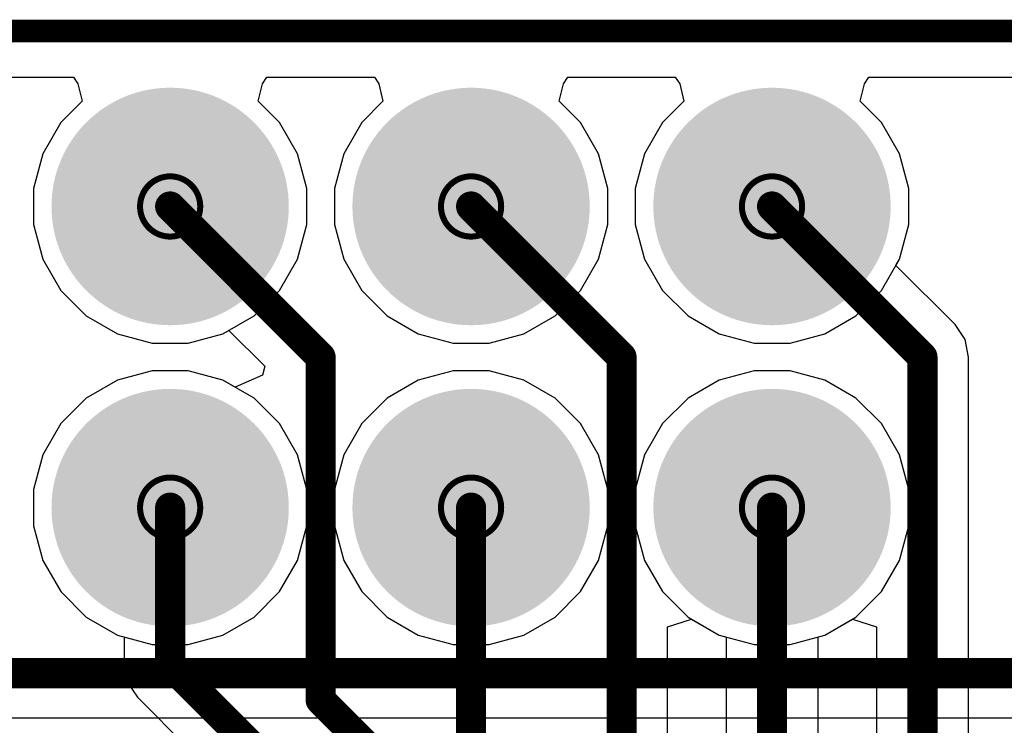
# Model space of a CAD drawing. Header units: inches. Extents: x -0.03 to 9.71, y 0 to 4.44.
# Tile 87 of 118: x 2.47 to 2.79, y 2.32 to 2.55. Entities that reach past the tile are written whole.
import ezdxf

# ---------------------------------------------------------------- set-up
doc = ezdxf.new("R2010")
doc.units = ezdxf.units.IN
doc.header["$MEASUREMENT"] = 0
for name, color, linetype in [('Board Outline', 216, 'Continuous'), ('Bottom Layer', 5, 'Continuous'), ('Bottom Solder', 6, 'Continuous'), ('Drill Drawing', 1, 'Continuous'), ('Layer 1', 16, 'Continuous'), ('Layer 2', 76, 'Continuous'), ('Multi-Layer', 9, 'Continuous'), ('Pad Holes', 156, 'Continuous'), ('Top Layer', 1, 'Continuous'), ('Top Overlay', 2, 'Continuous'), ('Top Solder', 216, 'Continuous')]:
    doc.layers.add(name, color=color, linetype=linetype)

# ---------------------------------------------------------------- blocks, each defined once
blk = doc.blocks.new('SFH11_PBPC_D12_RA_BK_103')
at = {"layer": 'Bottom Layer'}
h = blk.add_hatch(color=5, dxfattribs=at)
edge = h.paths.add_edge_path()
edge.add_arc((-0.55, 0.05), 0.03543, 0, 360)
h = blk.add_hatch(color=5, dxfattribs=at)
edge = h.paths.add_edge_path()
edge.add_arc((-0.45, 0.05), 0.03543, 0, 360)
h = blk.add_hatch(color=5, dxfattribs=at)
edge = h.paths.add_edge_path()
edge.add_arc((-0.35, 0.05), 0.03543, 0, 360)
h = blk.add_hatch(color=5, dxfattribs=at)
edge = h.paths.add_edge_path()
edge.add_arc((-0.55, -0.05), 0.03543, 0, 360)
h = blk.add_hatch(color=5, dxfattribs=at)
edge = h.paths.add_edge_path()
edge.add_arc((-0.45, -0.05), 0.03543, 0, 360)
h = blk.add_hatch(color=5, dxfattribs=at)
edge = h.paths.add_edge_path()
edge.add_arc((-0.35, -0.05), 0.03543, 0, 360)
at = {"layer": 'Bottom Solder'}
h = blk.add_hatch(color=6, dxfattribs=at)
edge = h.paths.add_edge_path()
edge.add_arc((-0.55, 0.05), 0.03943, 0, 360)
h = blk.add_hatch(color=6, dxfattribs=at)
edge = h.paths.add_edge_path()
edge.add_arc((-0.45, 0.05), 0.03943, 0, 360)
h = blk.add_hatch(color=6, dxfattribs=at)
edge = h.paths.add_edge_path()
edge.add_arc((-0.35, 0.05), 0.03943, 0, 360)
h = blk.add_hatch(color=6, dxfattribs=at)
edge = h.paths.add_edge_path()
edge.add_arc((-0.55, -0.05), 0.03943, 0, 360)
h = blk.add_hatch(color=6, dxfattribs=at)
edge = h.paths.add_edge_path()
edge.add_arc((-0.45, -0.05), 0.03943, 0, 360)
h = blk.add_hatch(color=6, dxfattribs=at)
edge = h.paths.add_edge_path()
edge.add_arc((-0.35, -0.05), 0.03943, 0, 360)
at = {"layer": 'Layer 1'}
h = blk.add_hatch(color=16, dxfattribs=at)
edge = h.paths.add_edge_path()
edge.add_arc((-0.55, 0.05), 0.03543, 0, 360)
h = blk.add_hatch(color=16, dxfattribs=at)
edge = h.paths.add_edge_path()
edge.add_arc((-0.45, 0.05), 0.03543, 0, 360)
h = blk.add_hatch(color=16, dxfattribs=at)
edge = h.paths.add_edge_path()
edge.add_arc((-0.35, 0.05), 0.03543, 0, 360)
h = blk.add_hatch(color=16, dxfattribs=at)
edge = h.paths.add_edge_path()
edge.add_arc((-0.55, -0.05), 0.03543, 0, 360)
h = blk.add_hatch(color=16, dxfattribs=at)
edge = h.paths.add_edge_path()
edge.add_arc((-0.45, -0.05), 0.03543, 0, 360)
h = blk.add_hatch(color=16, dxfattribs=at)
edge = h.paths.add_edge_path()
edge.add_arc((-0.35, -0.05), 0.03543, 0, 360)
at = {"layer": 'Layer 2'}
h = blk.add_hatch(color=76, dxfattribs=at)
edge = h.paths.add_edge_path()
edge.add_arc((-0.55, 0.05), 0.03543, 0, 360)
h = blk.add_hatch(color=76, dxfattribs=at)
edge = h.paths.add_edge_path()
edge.add_arc((-0.45, 0.05), 0.03543, 0, 360)
h = blk.add_hatch(color=76, dxfattribs=at)
edge = h.paths.add_edge_path()
edge.add_arc((-0.35, 0.05), 0.03543, 0, 360)
h = blk.add_hatch(color=76, dxfattribs=at)
edge = h.paths.add_edge_path()
edge.add_arc((-0.55, -0.05), 0.03543, 0, 360)
h = blk.add_hatch(color=76, dxfattribs=at)
edge = h.paths.add_edge_path()
edge.add_arc((-0.45, -0.05), 0.03543, 0, 360)
h = blk.add_hatch(color=76, dxfattribs=at)
edge = h.paths.add_edge_path()
edge.add_arc((-0.35, -0.05), 0.03543, 0, 360)
at = {"layer": 'Multi-Layer'}
h = blk.add_hatch(color=9, dxfattribs=at)
edge = h.paths.add_edge_path()
edge.add_arc((-0.55, 0.05), 0.03543, 0, 360)
h = blk.add_hatch(color=9, dxfattribs=at)
edge = h.paths.add_edge_path()
edge.add_arc((-0.45, 0.05), 0.03543, 0, 360)
h = blk.add_hatch(color=9, dxfattribs=at)
edge = h.paths.add_edge_path()
edge.add_arc((-0.35, 0.05), 0.03543, 0, 360)
h = blk.add_hatch(color=9, dxfattribs=at)
edge = h.paths.add_edge_path()
edge.add_arc((-0.55, -0.05), 0.03543, 0, 360)
h = blk.add_hatch(color=9, dxfattribs=at)
edge = h.paths.add_edge_path()
edge.add_arc((-0.45, -0.05), 0.03543, 0, 360)
h = blk.add_hatch(color=9, dxfattribs=at)
edge = h.paths.add_edge_path()
edge.add_arc((-0.35, -0.05), 0.03543, 0, 360)
at = {"layer": 'Pad Holes'}
h = blk.add_hatch(color=7, dxfattribs=at)
edge = h.paths.add_edge_path()
edge.add_arc((-0.55, 0.05), 0.02008, 0, 360)
h = blk.add_hatch(color=7, dxfattribs=at)
edge = h.paths.add_edge_path()
edge.add_arc((-0.45, 0.05), 0.02008, 0, 360)
h = blk.add_hatch(color=7, dxfattribs=at)
edge = h.paths.add_edge_path()
edge.add_arc((-0.35, 0.05), 0.02008, 0, 360)
h = blk.add_hatch(color=7, dxfattribs=at)
edge = h.paths.add_edge_path()
edge.add_arc((-0.55, -0.05), 0.02008, 0, 360)
h = blk.add_hatch(color=7, dxfattribs=at)
edge = h.paths.add_edge_path()
edge.add_arc((-0.45, -0.05), 0.02008, 0, 360)
h = blk.add_hatch(color=7, dxfattribs=at)
edge = h.paths.add_edge_path()
edge.add_arc((-0.35, -0.05), 0.02008, 0, 360)
at = {"layer": 'Top Layer'}
h = blk.add_hatch(color=1, dxfattribs=at)
edge = h.paths.add_edge_path()
edge.add_arc((-0.55, 0.05), 0.03543, 0, 360)
h = blk.add_hatch(color=1, dxfattribs=at)
edge = h.paths.add_edge_path()
edge.add_arc((-0.45, 0.05), 0.03543, 0, 360)
h = blk.add_hatch(color=1, dxfattribs=at)
edge = h.paths.add_edge_path()
edge.add_arc((-0.35, 0.05), 0.03543, 0, 360)
h = blk.add_hatch(color=1, dxfattribs=at)
edge = h.paths.add_edge_path()
edge.add_arc((-0.55, -0.05), 0.03543, 0, 360)
h = blk.add_hatch(color=1, dxfattribs=at)
edge = h.paths.add_edge_path()
edge.add_arc((-0.45, -0.05), 0.03543, 0, 360)
h = blk.add_hatch(color=1, dxfattribs=at)
edge = h.paths.add_edge_path()
edge.add_arc((-0.35, -0.05), 0.03543, 0, 360)
at = {"layer": 'Top Solder'}
h = blk.add_hatch(color=216, dxfattribs=at)
edge = h.paths.add_edge_path()
edge.add_arc((-0.55, 0.05), 0.03943, 0, 360)
h = blk.add_hatch(color=216, dxfattribs=at)
edge = h.paths.add_edge_path()
edge.add_arc((-0.45, 0.05), 0.03943, 0, 360)
h = blk.add_hatch(color=216, dxfattribs=at)
edge = h.paths.add_edge_path()
edge.add_arc((-0.35, 0.05), 0.03943, 0, 360)
h = blk.add_hatch(color=216, dxfattribs=at)
edge = h.paths.add_edge_path()
edge.add_arc((-0.55, -0.05), 0.03943, 0, 360)
h = blk.add_hatch(color=216, dxfattribs=at)
edge = h.paths.add_edge_path()
edge.add_arc((-0.45, -0.05), 0.03943, 0, 360)
h = blk.add_hatch(color=216, dxfattribs=at)
edge = h.paths.add_edge_path()
edge.add_arc((-0.35, -0.05), 0.03943, 0, 360)

msp = doc.modelspace()

# ---------------------------------------------------------------- linework, layer by layer
at = {"layer": 'Board Outline', "const_width": 0.0075}
msp.add_lwpolyline([(0.00984, 2.54921), (4.32087, 2.54921)], dxfattribs=at)
at = {"layer": 'Bottom Layer'}
for p, q in [((2.44749, 2.53392), (2.48322, 2.53392)), ((2.48322, 2.53392), (2.48468, 2.53164)), ((2.54603, 2.53164), (2.54749, 2.53392)), ((2.54749, 2.53392), (2.58322, 2.53392)), ((2.58322, 2.53392), (2.58468, 2.53164)), ((2.64603, 2.53164), (2.64749, 2.53392)), ((2.64749, 2.53392), (2.68322, 2.53392)), ((2.68322, 2.53392), (2.68468, 2.53164)), ((2.74603, 2.53164), (2.74749, 2.53392)), ((2.74749, 2.53392), (4.30557, 2.53392)), ((2.48468, 2.53164), (2.48608, 2.52592)), ((2.54463, 2.52592), (2.54603, 2.53164)), ((2.58468, 2.53164), (2.58608, 2.52592)), ((2.64463, 2.52592), (2.64603, 2.53164)), ((2.68468, 2.53164), (2.68608, 2.52592)), ((2.74463, 2.52592), (2.74603, 2.53164)), ((2.48608, 2.52592), (2.479, 2.51884)), ((2.55171, 2.51884), (2.54463, 2.52592)), ((2.58608, 2.52592), (2.579, 2.51884)), ((2.65171, 2.51884), (2.64463, 2.52592)), ((2.68608, 2.52592), (2.679, 2.51884)), ((2.75171, 2.51884), (2.74463, 2.52592)), ((2.479, 2.51884), (2.47302, 2.50848)), ((2.55769, 2.50848), (2.55171, 2.51884)), ((2.579, 2.51884), (2.57302, 2.50848)), ((2.65769, 2.50848), (2.65171, 2.51884)), ((2.679, 2.51884), (2.67302, 2.50848)), ((2.75769, 2.50848), (2.75171, 2.51884)), ((2.47302, 2.50848), (2.46992, 2.49693)), ((2.56079, 2.49693), (2.55769, 2.50848)), ((2.57302, 2.50848), (2.56992, 2.49693)), ((2.66079, 2.49693), (2.65769, 2.50848)), ((2.67302, 2.50848), (2.66992, 2.49693)), ((2.76079, 2.49693), (2.75769, 2.50848)), ((2.46992, 2.49693), (2.46992, 2.48496)), ((2.56079, 2.48496), (2.56079, 2.49693)), ((2.56992, 2.49693), (2.56992, 2.48496)), ((2.66079, 2.48496), (2.66079, 2.49693)), ((2.66992, 2.49693), (2.66992, 2.48496)), ((2.76079, 2.48496), (2.76079, 2.49693)), ((2.46992, 2.48496), (2.47302, 2.47341)), ((2.55769, 2.47341), (2.56079, 2.48496)), ((2.56992, 2.48496), (2.57302, 2.47341)), ((2.65769, 2.47341), (2.66079, 2.48496)), ((2.66992, 2.48496), (2.67302, 2.47341)), ((2.75769, 2.47341), (2.76079, 2.48496)), ((2.47302, 2.47341), (2.479, 2.46305)), ((2.55171, 2.46305), (2.55769, 2.47341)), ((2.57302, 2.47341), (2.579, 2.46305)), ((2.65171, 2.46305), (2.65769, 2.47341)), ((2.67302, 2.47341), (2.679, 2.46305)), ((2.75171, 2.46305), (2.75769, 2.47341)), ((2.479, 2.46305), (2.48746, 2.45459)), ((2.54325, 2.45459), (2.55171, 2.46305)), ((2.579, 2.46305), (2.58746, 2.45459)), ((2.64325, 2.45459), (2.65171, 2.46305)), ((2.679, 2.46305), (2.68746, 2.45459)), ((2.74325, 2.45459), (2.75171, 2.46305)), ((2.48746, 2.45459), (2.49782, 2.44861)), ((2.53289, 2.44861), (2.54325, 2.45459)), ((2.58746, 2.45459), (2.59782, 2.44861)), ((2.63289, 2.44861), (2.64325, 2.45459)), ((2.68746, 2.45459), (2.69782, 2.44861)), ((2.73289, 2.44861), (2.74325, 2.45459)), ((2.49782, 2.44861), (2.50937, 2.44551)), ((2.52134, 2.44551), (2.53289, 2.44861)), ((2.59782, 2.44861), (2.60937, 2.44551)), ((2.62134, 2.44551), (2.63289, 2.44861)), ((2.69782, 2.44861), (2.70937, 2.44551)), ((2.72134, 2.44551), (2.73289, 2.44861)), ((2.50937, 2.44551), (2.52134, 2.44551)), ((2.60937, 2.44551), (2.62134, 2.44551)), ((2.70937, 2.44551), (2.72134, 2.44551)), ((2.50937, 2.43638), (2.49782, 2.43328)), ((2.52134, 2.43638), (2.50937, 2.43638)), ((2.53289, 2.43328), (2.52134, 2.43638)), ((2.60937, 2.43638), (2.59782, 2.43328)), ((2.62134, 2.43638), (2.60937, 2.43638)), ((2.63289, 2.43328), (2.62134, 2.43638)), ((2.70937, 2.43638), (2.69782, 2.43328)), ((2.72134, 2.43638), (2.70937, 2.43638)), ((2.73289, 2.43328), (2.72134, 2.43638)), ((2.49782, 2.43328), (2.48746, 2.4273)), ((2.54325, 2.4273), (2.53289, 2.43328)), ((2.59782, 2.43328), (2.58746, 2.4273)), ((2.64325, 2.4273), (2.63289, 2.43328)), ((2.69782, 2.43328), (2.68746, 2.4273)), ((2.74325, 2.4273), (2.73289, 2.43328)), ((2.48746, 2.4273), (2.479, 2.41884)), ((2.55171, 2.41884), (2.54325, 2.4273)), ((2.58746, 2.4273), (2.579, 2.41884)), ((2.65171, 2.41884), (2.64325, 2.4273)), ((2.68746, 2.4273), (2.679, 2.41884)), ((2.75171, 2.41884), (2.74325, 2.4273)), ((2.479, 2.41884), (2.47302, 2.40848)), ((2.55769, 2.40848), (2.55171, 2.41884)), ((2.579, 2.41884), (2.57302, 2.40848)), ((2.65769, 2.40848), (2.65171, 2.41884)), ((2.679, 2.41884), (2.67302, 2.40848)), ((2.75769, 2.40848), (2.75171, 2.41884)), ((2.47302, 2.40848), (2.46992, 2.39693)), ((2.56079, 2.39693), (2.55769, 2.40848)), ((2.57302, 2.40848), (2.56992, 2.39693)), ((2.66079, 2.39693), (2.65769, 2.40848)), ((2.67302, 2.40848), (2.66992, 2.39693)), ((2.76079, 2.39693), (2.75769, 2.40848)), ((2.46992, 2.39693), (2.46992, 2.38496)), ((2.56079, 2.38496), (2.56079, 2.39693)), ((2.56992, 2.39693), (2.56992, 2.38496)), ((2.66079, 2.38496), (2.66079, 2.39693)), ((2.66992, 2.39693), (2.66992, 2.38496)), ((2.76079, 2.38496), (2.76079, 2.39693)), ((2.46992, 2.38496), (2.47302, 2.37341)), ((2.55769, 2.37341), (2.56079, 2.38496)), ((2.56992, 2.38496), (2.57302, 2.37341)), ((2.65769, 2.37341), (2.66079, 2.38496)), ((2.66992, 2.38496), (2.67302, 2.37341)), ((2.75769, 2.37341), (2.76079, 2.38496)), ((2.47302, 2.37341), (2.479, 2.36305)), ((2.55171, 2.36305), (2.55769, 2.37341)), ((2.57302, 2.37341), (2.579, 2.36305)), ((2.65171, 2.36305), (2.65769, 2.37341)), ((2.67302, 2.37341), (2.679, 2.36305)), ((2.75171, 2.36305), (2.75769, 2.37341)), ((2.479, 2.36305), (2.48746, 2.35459)), ((2.54325, 2.35459), (2.55171, 2.36305)), ((2.579, 2.36305), (2.58746, 2.35459)), ((2.64325, 2.35459), (2.65171, 2.36305)), ((2.679, 2.36305), (2.68746, 2.35459)), ((2.74325, 2.35459), (2.75171, 2.36305)), ((2.48746, 2.35459), (2.49782, 2.34861)), ((2.53289, 2.34861), (2.54325, 2.35459)), ((2.58746, 2.35459), (2.59782, 2.34861)), ((2.63289, 2.34861), (2.64325, 2.35459)), ((2.68746, 2.35459), (2.69782, 2.34861)), ((2.73289, 2.34861), (2.74325, 2.35459)), ((2.49782, 2.34861), (2.50937, 2.34551)), ((2.52134, 2.34551), (2.53289, 2.34861)), ((2.59782, 2.34861), (2.60937, 2.34551)), ((2.62134, 2.34551), (2.63289, 2.34861)), ((2.69782, 2.34861), (2.70937, 2.34551)), ((2.72134, 2.34551), (2.73289, 2.34861)), ((2.50937, 2.34551), (2.52134, 2.34551)), ((2.60937, 2.34551), (2.62134, 2.34551)), ((2.70937, 2.34551), (2.72134, 2.34551))]:
    msp.add_line(p, q, dxfattribs=at)
at = {"layer": 'Drill Drawing'}
for points, const_width in [([(2.52535, 2.49095, 1), (2.50535, 2.49095, 1)], 0.002), ([(2.62535, 2.49095, 1), (2.60535, 2.49095, 1)], 0.002), ([(2.72535, 2.49095, 1), (2.70535, 2.49095, 1)], 0.002), ([(2.50485, 2.49095, 1), (2.50585, 2.49095, 1)], 0.001), ([(2.52485, 2.49095, 1), (2.52585, 2.49095, 1)], 0.001), ([(2.60485, 2.49095, 1), (2.60585, 2.49095, 1)], 0.001), ([(2.62485, 2.49095, 1), (2.62585, 2.49095, 1)], 0.001), ([(2.70485, 2.49095, 1), (2.70585, 2.49095, 1)], 0.001), ([(2.72485, 2.49095, 1), (2.72585, 2.49095, 1)], 0.001), ([(2.52535, 2.39095, 1), (2.50535, 2.39095, 1)], 0.002), ([(2.62535, 2.39095, 1), (2.60535, 2.39095, 1)], 0.002), ([(2.72535, 2.39095, 1), (2.70535, 2.39095, 1)], 0.002), ([(2.50485, 2.39095, 1), (2.50585, 2.39095, 1)], 0.001), ([(2.52485, 2.39095, 1), (2.52585, 2.39095, 1)], 0.001), ([(2.60485, 2.39095, 1), (2.60585, 2.39095, 1)], 0.001), ([(2.62485, 2.39095, 1), (2.62585, 2.39095, 1)], 0.001), ([(2.70485, 2.39095, 1), (2.70585, 2.39095, 1)], 0.001), ([(2.72485, 2.39095, 1), (2.72585, 2.39095, 1)], 0.001)]:
    msp.add_lwpolyline(points, format="xyb", close=True, dxfattribs=dict(at, const_width=const_width))
at = {"layer": 'Layer 1'}
for p, q in [((2.44749, 2.53392), (2.48322, 2.53392)), ((2.48322, 2.53392), (2.48468, 2.53164)), ((2.74603, 2.53164), (2.74749, 2.53392)), ((2.74749, 2.53392), (4.30557, 2.53392)), ((2.48468, 2.53164), (2.48608, 2.52592)), ((2.74463, 2.52592), (2.74603, 2.53164)), ((2.48608, 2.52592), (2.479, 2.51884)), ((2.75171, 2.51884), (2.74463, 2.52592)), ((2.479, 2.51884), (2.47302, 2.50848)), ((2.75769, 2.50848), (2.75171, 2.51884)), ((2.47302, 2.50848), (2.46992, 2.49693)), ((2.76079, 2.49693), (2.75769, 2.50848)), ((2.46992, 2.49693), (2.46992, 2.48496)), ((2.76079, 2.48496), (2.76079, 2.49693)), ((2.46992, 2.48496), (2.47302, 2.47341)), ((2.75769, 2.47341), (2.76079, 2.48496)), ((2.47302, 2.47341), (2.479, 2.46305)), ((2.75653, 2.4714), (2.75769, 2.47341)), ((2.77617, 2.45176), (2.75653, 2.4714)), ((2.479, 2.46305), (2.48746, 2.45459)), ((2.48746, 2.45459), (2.49782, 2.44861)), ((2.77948, 2.4468), (2.77617, 2.45176)), ((2.49782, 2.44861), (2.50937, 2.44551)), ((2.52134, 2.44551), (2.53289, 2.44861)), ((2.53289, 2.44861), (2.5349, 2.44977)), ((2.5349, 2.44977), (2.54676, 2.43791)), ((2.50937, 2.44551), (2.52134, 2.44551)), ((2.78065, 2.44095), (2.77948, 2.4468)), ((2.78065, 1.82264), (2.78065, 2.44095)), ((2.54676, 2.43791), (2.54607, 2.4349)), ((2.50937, 2.43638), (2.49782, 2.43328)), ((2.52134, 2.43638), (2.50937, 2.43638)), ((2.53289, 2.43328), (2.52134, 2.43638)), ((2.54607, 2.4349), (2.53696, 2.43093)), ((2.49782, 2.43328), (2.48746, 2.4273)), ((2.53696, 2.43093), (2.53289, 2.43328)), ((2.48746, 2.4273), (2.479, 2.41884)), ((2.479, 2.41884), (2.47302, 2.40848)), ((2.47302, 2.40848), (2.46992, 2.39693)), ((2.46992, 2.39693), (2.46992, 2.38496)), ((2.46992, 2.38496), (2.47302, 2.37341)), ((2.47302, 2.37341), (2.479, 2.36305)), ((2.479, 2.36305), (2.48746, 2.35459)), ((2.48746, 2.35459), (2.49782, 2.34861)), ((2.68065, 2.35132), (2.68865, 2.3539)), ((2.68865, 2.3539), (2.69782, 2.34861)), ((2.73289, 2.34861), (2.74206, 2.3539)), ((2.74206, 2.3539), (2.75006, 2.35132)), ((2.68065, 1.75965), (2.68065, 2.35132)), ((2.75006, 2.35132), (2.75006, 1.82264)), ((2.49782, 2.34861), (2.50006, 2.34801)), ((2.50006, 2.34801), (2.50006, 2.3388)), ((2.69782, 2.34861), (2.70006, 2.34801)), ((2.70006, 2.34801), (2.70006, 1.79114)), ((2.73065, 2.34801), (2.73289, 2.34861)), ((2.73065, 1.79114), (2.73065, 2.34801)), ((2.50006, 2.3388), (2.50122, 2.33294)), ((2.50122, 2.33294), (2.50454, 2.32798)), ((2.50454, 2.32798), (2.5482, 2.28432))]:
    msp.add_line(p, q, dxfattribs=at)
at = {"layer": 'Layer 1', "const_width": 0.01}
for points in [[(2.51535, 2.49095), (2.56535, 2.44095)], [(2.61535, 2.49095), (2.66535, 2.44095)], [(2.71535, 2.49095), (2.76535, 2.44095)], [(2.56535, 2.32707), (2.56535, 2.44095)], [(2.66535, 1.7441), (2.66535, 2.44095)], [(2.76535, 1.80709), (2.76535, 2.44095)], [(2.51535, 2.3388), (2.51535, 2.39095)], [(2.61535, 1.7126), (2.61535, 2.39095)], [(2.71535, 1.77559), (2.71535, 2.39095)], [(2.51535, 2.3388), (2.56349, 2.29066)], [(2.56535, 2.32707), (2.58969, 2.30273)]]:
    msp.add_lwpolyline(points, dxfattribs=at)
at = {"layer": 'Layer 1', "const_width": 0.005}
for points in [[(2.51285, 2.49095, 1), (2.51785, 2.49095, 1)], [(2.61285, 2.49095, 1), (2.61785, 2.49095, 1)], [(2.71285, 2.49095, 1), (2.71785, 2.49095, 1)], [(2.56285, 2.44095, 1), (2.56785, 2.44095, 1)], [(2.56285, 2.44095, 1), (2.56785, 2.44095, 1)], [(2.66285, 2.44095, 1), (2.66785, 2.44095, 1)], [(2.66285, 2.44095, 1), (2.66785, 2.44095, 1)], [(2.76285, 2.44095, 1), (2.76785, 2.44095, 1)], [(2.76285, 2.44095, 1), (2.76785, 2.44095, 1)], [(2.51285, 2.39095, 1), (2.51785, 2.39095, 1)], [(2.61285, 2.39095, 1), (2.61785, 2.39095, 1)], [(2.71285, 2.39095, 1), (2.71785, 2.39095, 1)], [(2.51285, 2.3388, 1), (2.51785, 2.3388, 1)], [(2.51285, 2.3388, 1), (2.51785, 2.3388, 1)], [(2.56285, 2.32707, 1), (2.56785, 2.32707, 1)], [(2.56285, 2.32707, 1), (2.56785, 2.32707, 1)]]:
    msp.add_lwpolyline(points, format="xyb", close=True, dxfattribs=at)
at = {"layer": 'Layer 2'}
for p, q in [((2.44749, 2.53392), (2.48322, 2.53392)), ((2.48322, 2.53392), (2.48468, 2.53164)), ((2.54603, 2.53164), (2.54749, 2.53392)), ((2.54749, 2.53392), (2.58322, 2.53392)), ((2.58322, 2.53392), (2.58468, 2.53164)), ((2.64603, 2.53164), (2.64749, 2.53392)), ((2.64749, 2.53392), (2.68322, 2.53392)), ((2.68322, 2.53392), (2.68468, 2.53164)), ((2.74603, 2.53164), (2.74749, 2.53392)), ((2.74749, 2.53392), (4.30557, 2.53392)), ((2.48468, 2.53164), (2.48608, 2.52592)), ((2.54463, 2.52592), (2.54603, 2.53164)), ((2.58468, 2.53164), (2.58608, 2.52592)), ((2.64463, 2.52592), (2.64603, 2.53164)), ((2.68468, 2.53164), (2.68608, 2.52592)), ((2.74463, 2.52592), (2.74603, 2.53164)), ((2.48608, 2.52592), (2.479, 2.51884)), ((2.55171, 2.51884), (2.54463, 2.52592)), ((2.58608, 2.52592), (2.579, 2.51884)), ((2.65171, 2.51884), (2.64463, 2.52592)), ((2.68608, 2.52592), (2.679, 2.51884)), ((2.75171, 2.51884), (2.74463, 2.52592)), ((2.479, 2.51884), (2.47302, 2.50848)), ((2.55769, 2.50848), (2.55171, 2.51884)), ((2.579, 2.51884), (2.57302, 2.50848)), ((2.65769, 2.50848), (2.65171, 2.51884)), ((2.679, 2.51884), (2.67302, 2.50848)), ((2.75769, 2.50848), (2.75171, 2.51884)), ((2.47302, 2.50848), (2.46992, 2.49693)), ((2.56079, 2.49693), (2.55769, 2.50848)), ((2.57302, 2.50848), (2.56992, 2.49693)), ((2.66079, 2.49693), (2.65769, 2.50848)), ((2.67302, 2.50848), (2.66992, 2.49693)), ((2.76079, 2.49693), (2.75769, 2.50848)), ((2.46992, 2.49693), (2.46992, 2.48496)), ((2.56079, 2.48496), (2.56079, 2.49693)), ((2.56992, 2.49693), (2.56992, 2.48496)), ((2.66079, 2.48496), (2.66079, 2.49693)), ((2.66992, 2.49693), (2.66992, 2.48496)), ((2.76079, 2.48496), (2.76079, 2.49693)), ((2.46992, 2.48496), (2.47302, 2.47341)), ((2.55769, 2.47341), (2.56079, 2.48496)), ((2.56992, 2.48496), (2.57302, 2.47341)), ((2.65769, 2.47341), (2.66079, 2.48496)), ((2.66992, 2.48496), (2.67302, 2.47341)), ((2.75769, 2.47341), (2.76079, 2.48496)), ((2.47302, 2.47341), (2.479, 2.46305)), ((2.55171, 2.46305), (2.55769, 2.47341)), ((2.57302, 2.47341), (2.579, 2.46305)), ((2.65171, 2.46305), (2.65769, 2.47341)), ((2.67302, 2.47341), (2.679, 2.46305)), ((2.75171, 2.46305), (2.75769, 2.47341)), ((2.479, 2.46305), (2.48746, 2.45459)), ((2.54325, 2.45459), (2.55171, 2.46305)), ((2.579, 2.46305), (2.58746, 2.45459)), ((2.64325, 2.45459), (2.65171, 2.46305)), ((2.679, 2.46305), (2.68746, 2.45459)), ((2.74325, 2.45459), (2.75171, 2.46305)), ((2.48746, 2.45459), (2.49782, 2.44861)), ((2.53289, 2.44861), (2.54325, 2.45459)), ((2.58746, 2.45459), (2.59782, 2.44861)), ((2.63289, 2.44861), (2.64325, 2.45459)), ((2.68746, 2.45459), (2.69782, 2.44861)), ((2.73289, 2.44861), (2.74325, 2.45459)), ((2.49782, 2.44861), (2.50937, 2.44551)), ((2.52134, 2.44551), (2.53289, 2.44861)), ((2.59782, 2.44861), (2.60937, 2.44551)), ((2.62134, 2.44551), (2.63289, 2.44861)), ((2.69782, 2.44861), (2.70937, 2.44551)), ((2.72134, 2.44551), (2.73289, 2.44861)), ((2.50937, 2.44551), (2.52134, 2.44551)), ((2.60937, 2.44551), (2.62134, 2.44551)), ((2.70937, 2.44551), (2.72134, 2.44551)), ((2.50937, 2.43638), (2.49782, 2.43328)), ((2.52134, 2.43638), (2.50937, 2.43638)), ((2.53289, 2.43328), (2.52134, 2.43638)), ((2.60937, 2.43638), (2.59782, 2.43328)), ((2.62134, 2.43638), (2.60937, 2.43638)), ((2.63289, 2.43328), (2.62134, 2.43638)), ((2.70937, 2.43638), (2.69782, 2.43328)), ((2.72134, 2.43638), (2.70937, 2.43638)), ((2.73289, 2.43328), (2.72134, 2.43638)), ((2.49782, 2.43328), (2.48746, 2.4273)), ((2.54325, 2.4273), (2.53289, 2.43328)), ((2.59782, 2.43328), (2.58746, 2.4273)), ((2.64325, 2.4273), (2.63289, 2.43328)), ((2.69782, 2.43328), (2.68746, 2.4273)), ((2.74325, 2.4273), (2.73289, 2.43328)), ((2.48746, 2.4273), (2.479, 2.41884)), ((2.55171, 2.41884), (2.54325, 2.4273)), ((2.58746, 2.4273), (2.579, 2.41884)), ((2.65171, 2.41884), (2.64325, 2.4273)), ((2.68746, 2.4273), (2.679, 2.41884)), ((2.75171, 2.41884), (2.74325, 2.4273)), ((2.479, 2.41884), (2.47302, 2.40848)), ((2.55769, 2.40848), (2.55171, 2.41884)), ((2.579, 2.41884), (2.57302, 2.40848)), ((2.65769, 2.40848), (2.65171, 2.41884)), ((2.679, 2.41884), (2.67302, 2.40848)), ((2.75769, 2.40848), (2.75171, 2.41884)), ((2.47302, 2.40848), (2.46992, 2.39693)), ((2.56079, 2.39693), (2.55769, 2.40848)), ((2.57302, 2.40848), (2.56992, 2.39693)), ((2.66079, 2.39693), (2.65769, 2.40848)), ((2.67302, 2.40848), (2.66992, 2.39693)), ((2.76079, 2.39693), (2.75769, 2.40848)), ((2.46992, 2.39693), (2.46992, 2.38496)), ((2.56079, 2.38496), (2.56079, 2.39693)), ((2.56992, 2.39693), (2.56992, 2.38496)), ((2.66079, 2.38496), (2.66079, 2.39693)), ((2.66992, 2.39693), (2.66992, 2.38496)), ((2.76079, 2.38496), (2.76079, 2.39693)), ((2.46992, 2.38496), (2.47302, 2.37341)), ((2.55769, 2.37341), (2.56079, 2.38496)), ((2.56992, 2.38496), (2.57302, 2.37341)), ((2.65769, 2.37341), (2.66079, 2.38496)), ((2.66992, 2.38496), (2.67302, 2.37341)), ((2.75769, 2.37341), (2.76079, 2.38496)), ((2.47302, 2.37341), (2.479, 2.36305)), ((2.55171, 2.36305), (2.55769, 2.37341)), ((2.57302, 2.37341), (2.579, 2.36305)), ((2.65171, 2.36305), (2.65769, 2.37341)), ((2.67302, 2.37341), (2.679, 2.36305)), ((2.75171, 2.36305), (2.75769, 2.37341)), ((2.479, 2.36305), (2.48746, 2.35459)), ((2.54325, 2.35459), (2.55171, 2.36305)), ((2.579, 2.36305), (2.58746, 2.35459)), ((2.64325, 2.35459), (2.65171, 2.36305)), ((2.679, 2.36305), (2.68746, 2.35459)), ((2.74325, 2.35459), (2.75171, 2.36305)), ((2.48746, 2.35459), (2.49782, 2.34861)), ((2.53289, 2.34861), (2.54325, 2.35459)), ((2.58746, 2.35459), (2.59782, 2.34861)), ((2.63289, 2.34861), (2.64325, 2.35459)), ((2.68746, 2.35459), (2.69782, 2.34861)), ((2.73289, 2.34861), (2.74325, 2.35459)), ((2.49782, 2.34861), (2.50937, 2.34551)), ((2.52134, 2.34551), (2.53289, 2.34861)), ((2.59782, 2.34861), (2.60937, 2.34551)), ((2.62134, 2.34551), (2.63289, 2.34861)), ((2.69782, 2.34861), (2.70937, 2.34551)), ((2.72134, 2.34551), (2.73289, 2.34861)), ((2.50937, 2.34551), (2.52134, 2.34551)), ((2.60937, 2.34551), (2.62134, 2.34551)), ((2.70937, 2.34551), (2.72134, 2.34551)), ((3.18504, 2.32104), (2.38249, 2.32104))]:
    msp.add_line(p, q, dxfattribs=at)
at = {"layer": 'Top Layer'}
for p, q in [((2.44749, 2.53392), (2.48322, 2.53392)), ((2.48322, 2.53392), (2.48468, 2.53164)), ((2.54603, 2.53164), (2.54749, 2.53392)), ((2.54749, 2.53392), (2.58322, 2.53392)), ((2.58322, 2.53392), (2.58468, 2.53164)), ((2.64603, 2.53164), (2.64749, 2.53392)), ((2.64749, 2.53392), (2.68322, 2.53392)), ((2.68322, 2.53392), (2.68468, 2.53164)), ((2.74603, 2.53164), (2.74749, 2.53392)), ((2.74749, 2.53392), (4.30557, 2.53392)), ((2.48468, 2.53164), (2.48608, 2.52592)), ((2.54463, 2.52592), (2.54603, 2.53164)), ((2.58468, 2.53164), (2.58608, 2.52592)), ((2.64463, 2.52592), (2.64603, 2.53164)), ((2.68468, 2.53164), (2.68608, 2.52592)), ((2.74463, 2.52592), (2.74603, 2.53164)), ((2.48608, 2.52592), (2.479, 2.51884)), ((2.55171, 2.51884), (2.54463, 2.52592)), ((2.58608, 2.52592), (2.579, 2.51884)), ((2.65171, 2.51884), (2.64463, 2.52592)), ((2.68608, 2.52592), (2.679, 2.51884)), ((2.75171, 2.51884), (2.74463, 2.52592)), ((2.479, 2.51884), (2.47302, 2.50848)), ((2.55769, 2.50848), (2.55171, 2.51884)), ((2.579, 2.51884), (2.57302, 2.50848)), ((2.65769, 2.50848), (2.65171, 2.51884)), ((2.679, 2.51884), (2.67302, 2.50848)), ((2.75769, 2.50848), (2.75171, 2.51884)), ((2.47302, 2.50848), (2.46992, 2.49693)), ((2.56079, 2.49693), (2.55769, 2.50848)), ((2.57302, 2.50848), (2.56992, 2.49693)), ((2.66079, 2.49693), (2.65769, 2.50848)), ((2.67302, 2.50848), (2.66992, 2.49693)), ((2.76079, 2.49693), (2.75769, 2.50848)), ((2.46992, 2.49693), (2.46992, 2.48496)), ((2.56079, 2.48496), (2.56079, 2.49693)), ((2.56992, 2.49693), (2.56992, 2.48496)), ((2.66079, 2.48496), (2.66079, 2.49693)), ((2.66992, 2.49693), (2.66992, 2.48496)), ((2.76079, 2.48496), (2.76079, 2.49693)), ((2.46992, 2.48496), (2.47302, 2.47341)), ((2.55769, 2.47341), (2.56079, 2.48496)), ((2.56992, 2.48496), (2.57302, 2.47341)), ((2.65769, 2.47341), (2.66079, 2.48496)), ((2.66992, 2.48496), (2.67302, 2.47341)), ((2.75769, 2.47341), (2.76079, 2.48496)), ((2.47302, 2.47341), (2.479, 2.46305)), ((2.55171, 2.46305), (2.55769, 2.47341)), ((2.57302, 2.47341), (2.579, 2.46305)), ((2.65171, 2.46305), (2.65769, 2.47341)), ((2.67302, 2.47341), (2.679, 2.46305)), ((2.75171, 2.46305), (2.75769, 2.47341)), ((2.479, 2.46305), (2.48746, 2.45459)), ((2.54325, 2.45459), (2.55171, 2.46305)), ((2.579, 2.46305), (2.58746, 2.45459)), ((2.64325, 2.45459), (2.65171, 2.46305)), ((2.679, 2.46305), (2.68746, 2.45459)), ((2.74325, 2.45459), (2.75171, 2.46305)), ((2.48746, 2.45459), (2.49782, 2.44861)), ((2.53289, 2.44861), (2.54325, 2.45459)), ((2.58746, 2.45459), (2.59782, 2.44861)), ((2.63289, 2.44861), (2.64325, 2.45459)), ((2.68746, 2.45459), (2.69782, 2.44861)), ((2.73289, 2.44861), (2.74325, 2.45459)), ((2.49782, 2.44861), (2.50937, 2.44551)), ((2.52134, 2.44551), (2.53289, 2.44861)), ((2.59782, 2.44861), (2.60937, 2.44551)), ((2.62134, 2.44551), (2.63289, 2.44861)), ((2.69782, 2.44861), (2.70937, 2.44551)), ((2.72134, 2.44551), (2.73289, 2.44861)), ((2.50937, 2.44551), (2.52134, 2.44551)), ((2.60937, 2.44551), (2.62134, 2.44551)), ((2.70937, 2.44551), (2.72134, 2.44551)), ((2.50937, 2.43638), (2.49782, 2.43328)), ((2.52134, 2.43638), (2.50937, 2.43638)), ((2.53289, 2.43328), (2.52134, 2.43638)), ((2.60937, 2.43638), (2.59782, 2.43328)), ((2.62134, 2.43638), (2.60937, 2.43638)), ((2.63289, 2.43328), (2.62134, 2.43638)), ((2.70937, 2.43638), (2.69782, 2.43328)), ((2.72134, 2.43638), (2.70937, 2.43638)), ((2.73289, 2.43328), (2.72134, 2.43638)), ((2.49782, 2.43328), (2.48746, 2.4273)), ((2.54325, 2.4273), (2.53289, 2.43328)), ((2.59782, 2.43328), (2.58746, 2.4273)), ((2.64325, 2.4273), (2.63289, 2.43328)), ((2.69782, 2.43328), (2.68746, 2.4273)), ((2.74325, 2.4273), (2.73289, 2.43328)), ((2.48746, 2.4273), (2.479, 2.41884)), ((2.55171, 2.41884), (2.54325, 2.4273)), ((2.58746, 2.4273), (2.579, 2.41884)), ((2.65171, 2.41884), (2.64325, 2.4273)), ((2.68746, 2.4273), (2.679, 2.41884)), ((2.75171, 2.41884), (2.74325, 2.4273)), ((2.479, 2.41884), (2.47302, 2.40848)), ((2.55769, 2.40848), (2.55171, 2.41884)), ((2.579, 2.41884), (2.57302, 2.40848)), ((2.65769, 2.40848), (2.65171, 2.41884)), ((2.679, 2.41884), (2.67302, 2.40848)), ((2.75769, 2.40848), (2.75171, 2.41884)), ((2.47302, 2.40848), (2.46992, 2.39693)), ((2.56079, 2.39693), (2.55769, 2.40848)), ((2.57302, 2.40848), (2.56992, 2.39693)), ((2.66079, 2.39693), (2.65769, 2.40848)), ((2.67302, 2.40848), (2.66992, 2.39693)), ((2.76079, 2.39693), (2.75769, 2.40848)), ((2.46992, 2.39693), (2.46992, 2.38496)), ((2.56079, 2.38496), (2.56079, 2.39693)), ((2.56992, 2.39693), (2.56992, 2.38496)), ((2.66079, 2.38496), (2.66079, 2.39693)), ((2.66992, 2.39693), (2.66992, 2.38496)), ((2.76079, 2.38496), (2.76079, 2.39693)), ((2.46992, 2.38496), (2.47302, 2.37341)), ((2.55769, 2.37341), (2.56079, 2.38496)), ((2.56992, 2.38496), (2.57302, 2.37341)), ((2.65769, 2.37341), (2.66079, 2.38496)), ((2.66992, 2.38496), (2.67302, 2.37341)), ((2.75769, 2.37341), (2.76079, 2.38496)), ((2.47302, 2.37341), (2.479, 2.36305)), ((2.55171, 2.36305), (2.55769, 2.37341)), ((2.57302, 2.37341), (2.579, 2.36305)), ((2.65171, 2.36305), (2.65769, 2.37341)), ((2.67302, 2.37341), (2.679, 2.36305)), ((2.75171, 2.36305), (2.75769, 2.37341)), ((2.479, 2.36305), (2.48746, 2.35459)), ((2.54325, 2.35459), (2.55171, 2.36305)), ((2.579, 2.36305), (2.58746, 2.35459)), ((2.64325, 2.35459), (2.65171, 2.36305)), ((2.679, 2.36305), (2.68746, 2.35459)), ((2.74325, 2.35459), (2.75171, 2.36305)), ((2.48746, 2.35459), (2.49782, 2.34861)), ((2.53289, 2.34861), (2.54325, 2.35459)), ((2.58746, 2.35459), (2.59782, 2.34861)), ((2.63289, 2.34861), (2.64325, 2.35459)), ((2.68746, 2.35459), (2.69782, 2.34861)), ((2.73289, 2.34861), (2.74325, 2.35459)), ((2.49782, 2.34861), (2.50937, 2.34551)), ((2.52134, 2.34551), (2.53289, 2.34861)), ((2.59782, 2.34861), (2.60937, 2.34551)), ((2.62134, 2.34551), (2.63289, 2.34861)), ((2.69782, 2.34861), (2.70937, 2.34551)), ((2.72134, 2.34551), (2.73289, 2.34861)), ((2.50937, 2.34551), (2.52134, 2.34551)), ((2.60937, 2.34551), (2.62134, 2.34551)), ((2.70937, 2.34551), (2.72134, 2.34551))]:
    msp.add_line(p, q, dxfattribs=at)
at = {"layer": 'Top Overlay', "const_width": 0.01}
msp.add_lwpolyline([(1.46496, 2.336), (2.86535, 2.336)], dxfattribs=at)

# ---------------------------------------------------------------- block references
at = {"rotation": 180}
msp.add_blockref('SFH11_PBPC_D12_RA_BK_103', (2.16535, 2.44095), dxfattribs=at)

doc.saveas('drawing.dxf')
